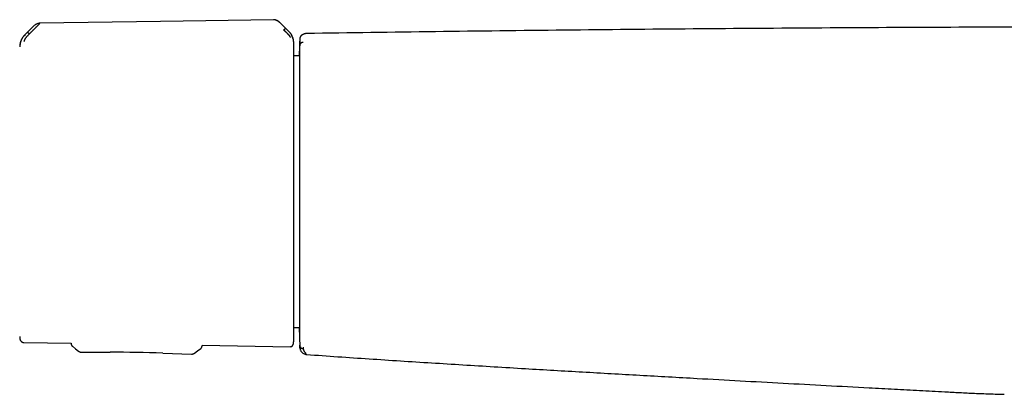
# Model space of a CAD drawing. Header units: millimetres. Extents: x 8 to 740, y 12 to 366.
# Tile 13 of 45: x 171 to 316, y 311 to 366. Entities that reach past the tile are written whole.
import ezdxf

# ---------------------------------------------------------------- set-up
doc = ezdxf.new("R2010")
doc.units = ezdxf.units.MM

msp = doc.modelspace()

# ---------------------------------------------------------------- linework, layer by layer
at = {"color": 7, "linetype": 'Continuous', "lineweight": 30}
for p, q in [((173.26, 365.14), (171.85, 363.74)), ((173.26, 365.14), (173.26, 365.14)), ((173.26, 365.14), (173.26, 365.14)), ((174.1, 365.49), (174.1, 365.49)), ((210.61, 364.28), (209.3, 365.58)), ((209.3, 365.58), (209.3, 365.57)), ((172.55, 363.93), (172.7, 364.09)), ((212.21, 363.13), (212.21, 363.12)), ((212.18, 360.74), (211.34, 360.72)), ((211.34, 320.91), (212.18, 320.9)), ((171.75, 318.68), (178.68, 318.57)), ((178.68, 318.57), (178.68, 318.52)), ((178.68, 318.52), (178.68, 318.51)), ((178.68, 318.52), (178.68, 318.52)), ((197.88, 318.28), (210.85, 318.08)), ((197.88, 318.28), (197.88, 318.19)), ((212.22, 318.3), (212.22, 318.3)), ((179.73, 317.43), (179.73, 317.43)), ((180.17, 317.28), (184.41, 317.27)), ((180.17, 317.28), (180.17, 317.28)), ((192.11, 317.13), (196.34, 316.99)), ((196.34, 317), (196.34, 317)), ((213.23, 316.95), (213.23, 316.95))]:
    msp.add_line(p, q, dxfattribs=at)
at = {"color": 7, "linetype": 'Continuous', "lineweight": 30, "flags": 128}
for points in [[(208.37, 366.01), (191.77, 365.76), (174.1, 365.49)], [(178.86, 318.13), (179.31, 317.77), (179.73, 317.43)], [(212.23, 317.9), (212.23, 317.9), (212.23, 317.91), (212.23, 317.91), (212.23, 317.92), (212.23, 317.92), (212.23, 317.93), (212.23, 317.93), (212.23, 317.93), (212.23, 317.94), (212.23, 317.94), (212.23, 317.95), (212.23, 317.95), (212.23, 317.96), (212.23, 317.96), (212.23, 317.96), (212.23, 317.97), (212.23, 317.97), (212.23, 317.97), (212.23, 317.97), (212.23, 317.98), (212.23, 317.98), (212.23, 317.98), (212.23, 317.98), (212.23, 317.98), (212.23, 317.98), (212.23, 317.98), (212.23, 317.98), (212.23, 317.98), (212.23, 317.98), (212.23, 317.98), (212.23, 317.98), (212.23, 317.98), (212.23, 317.98), (212.23, 317.98), (212.23, 317.98), (212.23, 317.98), (212.23, 317.98), (212.23, 317.98), (212.23, 317.98), (212.23, 317.98), (212.23, 317.98), (212.23, 317.98), (212.23, 317.98), (212.23, 317.98), (212.23, 317.98), (212.23, 317.98), (212.23, 317.99), (212.23, 317.99), (212.23, 318), (212.22, 318.02), (212.22, 318.05), (212.22, 318.09), (212.22, 318.14), (212.22, 318.2), (212.22, 318.25), (212.22, 318.25), (212.22, 318.26), (212.22, 318.27), (212.22, 318.28), (212.22, 318.28), (212.22, 318.29), (212.22, 318.29), (212.22, 318.29), (212.22, 318.29), (212.22, 318.3), (212.22, 318.3), (212.22, 318.3), (212.22, 318.3), (212.22, 318.3), (212.22, 318.3), (212.22, 318.3), (212.22, 318.3), (212.22, 318.3), (212.22, 318.3), (212.22, 318.3), (212.22, 318.3)], [(196.79, 317.13), (197.22, 317.46), (197.68, 317.8)]]:
    msp.add_lwpolyline(points, dxfattribs=at)
at = {"color": 7, "linetype": 'Continuous', "lineweight": 30}
for centre, radius, start, end in [((1211.96, 340.82), 1000, 178.72201, 178.82018), ((173.6, 319.63), 2.48, 181.2169, 190.5381), ((1211.96, 340.82), 1000, 181.17982, 181.2765), ((183.9, 67.27), 250, 88.1172, 89.8829)]:
    msp.add_arc(centre, radius, start, end, dxfattribs=at)
for points, knots in [([(209.25, 365.62), (209.24, 365.63), (209.22, 365.66), (209.18, 365.68), (209.15, 365.71), (209.12, 365.74), (209.09, 365.76), (209.06, 365.78), (209.03, 365.8), (209, 365.82), (208.96, 365.85), (208.91, 365.88), (208.84, 365.91), (208.78, 365.93), (208.7, 365.96), (208.63, 365.98), (208.55, 366), (208.46, 366.01), (208.4, 366.01), (208.37, 366.01)], [0, 0, 0, 0, 0.057622, 0.106392, 0.14756, 0.185705, 0.222242, 0.257241, 0.290792, 0.329373, 0.37851, 0.437932, 0.507344, 0.586473, 0.656646, 0.732893, 0.815313, 0.904177, 1, 1, 1, 1]), ([(209.25, 365.62), (209.23, 365.64), (209.18, 365.69), (209.08, 365.76), (208.97, 365.84), (208.87, 365.89), (208.78, 365.93), (208.7, 365.96), (208.61, 365.98), (208.53, 366), (208.45, 366.01), (208.39, 366.01), (208.37, 366.01)], [0, 0, 0, 0, 0.084247, 0.222861, 0.35812, 0.490238, 0.576784, 0.662294, 0.747014, 0.831261, 0.915431, 1, 1, 1, 1]), ([(209.3, 365.57), (209.3, 365.58), (209.29, 365.58), (209.28, 365.6), (209.26, 365.61), (209.25, 365.63), (209.24, 365.63)], [0, 0, 0, 0, 0.134976, 0.442999, 0.730543, 1, 1, 1, 1]), ([(172.28, 364.15), (172.29, 364.15), (172.29, 364.15), (172.31, 364.14), (172.33, 364.13), (172.35, 364.12), (172.37, 364.1), (172.39, 364.08), (172.42, 364.06), (172.44, 364.03), (172.47, 364.01), (172.5, 363.99), (172.52, 363.96), (172.54, 363.94), (172.55, 363.93)], [0, 0, 0, 0, 0.131728, 0.266702, 0.356792, 0.445784, 0.532791, 0.617099, 0.69826, 0.77622, 0.832902, 0.888546, 0.943904, 1, 1, 1, 1]), ([(174.1, 365.48), (174.1, 365.47), (174.08, 365.46), (174.04, 365.42), (173.99, 365.37), (173.94, 365.32), (173.87, 365.26), (173.81, 365.2), (173.74, 365.12), (173.67, 365.06), (173.63, 365.01), (173.62, 365), (173.6, 364.98), (173.59, 364.97), (173.57, 364.95), (173.54, 364.93), (173.49, 364.88), (173.43, 364.81), (173.36, 364.75), (173.3, 364.69), (173.26, 364.64), (173.23, 364.61), (173.21, 364.6), (173.2, 364.59), (173.19, 364.57), (173.17, 364.56), (173.16, 364.54), (173.12, 364.51), (173.06, 364.45), (172.99, 364.37), (172.92, 364.31), (172.86, 364.25), (172.81, 364.2), (172.77, 364.15), (172.73, 364.12), (172.71, 364.1), (172.7, 364.09), (172.7, 364.09), (172.7, 364.09), (172.7, 364.09), (172.7, 364.09)], [0, 0, 0, 0, 0.051373, 0.105665, 0.163102, 0.223827, 0.27137, 0.320803, 0.372124, 0.442732, 0.452222, 0.461768, 0.471368, 0.481024, 0.490735, 0.500501, 0.537698, 0.579265, 0.625137, 0.657731, 0.692132, 0.7001, 0.708157, 0.716302, 0.724536, 0.732857, 0.741265, 0.74976, 0.79759, 0.84013, 0.877473, 0.909711, 0.93693, 0.964012, 0.983495, 0.995471, 0.998664, 0.999564, 0.99984, 1, 1, 1, 1]), ([(173.36, 365.23), (173.35, 365.22), (173.34, 365.21), (173.32, 365.2), (173.31, 365.18), (173.3, 365.17), (173.29, 365.17), (173.28, 365.16), (173.28, 365.15), (173.27, 365.15)], [0, 0, 0, 0, 0.182566, 0.321893, 0.424196, 0.518076, 0.643937, 0.804254, 1, 1, 1, 1]), ([(174.1, 365.49), (174.07, 365.49), (173.99, 365.49), (173.88, 365.47), (173.77, 365.44), (173.67, 365.41), (173.56, 365.36), (173.46, 365.3), (173.39, 365.25), (173.36, 365.23), (173.36, 365.23)], [0, 0, 0, 0, 0.1360564, 0.2744374, 0.4148801, 0.5572072, 0.7013666, 0.8474687, 0.9958211, 1, 1, 1, 1]), ([(209.87, 364.51), (209.88, 364.52), (209.9, 364.54), (209.93, 364.57), (209.95, 364.59), (209.98, 364.61), (210.01, 364.64), (210.03, 364.66), (210.06, 364.68), (210.08, 364.7), (210.1, 364.71), (210.12, 364.72), (210.13, 364.73), (210.14, 364.73), (210.14, 364.73)], [0, 0, 0, 0, 0.056298, 0.111886, 0.167756, 0.224635, 0.302783, 0.384029, 0.468321, 0.555223, 0.64404, 0.733909, 0.868531, 1, 1, 1, 1]), ([(210.85, 363.42), (210.85, 363.43), (210.85, 363.44), (210.85, 363.46), (210.84, 363.48), (210.82, 363.51), (210.81, 363.54), (210.79, 363.57), (210.77, 363.6), (210.74, 363.63), (210.71, 363.66), (210.68, 363.7), (210.65, 363.74), (210.61, 363.77), (210.58, 363.81), (210.54, 363.85), (210.5, 363.89), (210.45, 363.94), (210.4, 363.99), (210.35, 364.05), (210.29, 364.11), (210.23, 364.16), (210.19, 364.21), (210.14, 364.25), (210.11, 364.28), (210.08, 364.31), (210.07, 364.32), (210.05, 364.34), (210.04, 364.35), (210.02, 364.37), (210, 364.39), (209.98, 364.41), (209.96, 364.43), (209.93, 364.46), (209.9, 364.49), (209.88, 364.5), (209.88, 364.51), (209.87, 364.51), (209.87, 364.51), (209.87, 364.51), (209.87, 364.51), (209.87, 364.51), (209.87, 364.51)], [0, 0, 0, 0, 0.046698, 0.091618, 0.134505, 0.175194, 0.213614, 0.249779, 0.276951, 0.307118, 0.340349, 0.376695, 0.409342, 0.4408, 0.471044, 0.500021, 0.535936, 0.574169, 0.614719, 0.657569, 0.702695, 0.750057, 0.775296, 0.805099, 0.8394, 0.850353, 0.861686, 0.873397, 0.885483, 0.89794, 0.910765, 0.923954, 0.937503, 0.96472, 0.984149, 0.995887, 0.998893, 0.999683, 0.9999, 0.999964, 0.999986, 1, 1, 1, 1]), ([(211.34, 362.59), (211.34, 362.6), (211.34, 362.61), (211.34, 362.63), (211.34, 362.64), (211.34, 362.65), (211.34, 362.67), (211.34, 362.68), (211.34, 362.68), (211.34, 362.69), (211.34, 362.69), (211.34, 362.69), (211.33, 362.7), (211.33, 362.7), (211.33, 362.71), (211.33, 362.73), (211.33, 362.76), (211.33, 362.81), (211.32, 362.85), (211.32, 362.89), (211.31, 362.93), (211.31, 362.97), (211.3, 363.01), (211.29, 363.06), (211.28, 363.12), (211.26, 363.19), (211.24, 363.26), (211.22, 363.34), (211.19, 363.43), (211.15, 363.53), (211.1, 363.63), (211.05, 363.73), (210.99, 363.84), (210.91, 363.95), (210.83, 364.07), (210.73, 364.18), (210.66, 364.26), (210.62, 364.29)], [0, 0, 0, 0, 0.039957, 0.074489, 0.103625, 0.127419, 0.145881, 0.159052, 0.1637, 0.167119, 0.168412, 0.169474, 0.172082, 0.174677, 0.178791, 0.186245, 0.199901, 0.222467, 0.243603, 0.262767, 0.279942, 0.295887, 0.315842, 0.34081, 0.370821, 0.401752, 0.436702, 0.475678, 0.518675, 0.565674, 0.616637, 0.6715, 0.730175, 0.792539, 0.858436, 0.927668, 1, 1, 1, 1]), ([(211.24, 363.14), (211.24, 363.16), (211.24, 363.18), (211.23, 363.23), (211.22, 363.27), (211.21, 363.29), (211.2, 363.32), (211.19, 363.36), (211.17, 363.41), (211.15, 363.47), (211.13, 363.52), (211.11, 363.57), (211.09, 363.62), (211.07, 363.68), (211.03, 363.77), (210.95, 363.91), (210.81, 364.08), (210.68, 364.2), (210.62, 364.27)], [0, 0, 0, 0, 0.125554, 0.251039, 0.290001, 0.310057, 0.344618, 0.393554, 0.456767, 0.493798, 0.534579, 0.576341, 0.60187, 0.627562, 0.693703, 0.759502, 0.875658, 1, 1, 1, 1]), ([(471.11, 363.99), (464.23, 364.09), (450.48, 364.28), (429.85, 364.52), (409.22, 364.71), (388.59, 364.85), (367.95, 364.93), (347.32, 364.97), (327.26, 364.96), (307.78, 364.9), (288.86, 364.8), (269.95, 364.66), (251.04, 364.48), (232.13, 364.26), (219.52, 364.08), (213.22, 363.99)], [0, 0, 0, 0, 0.080001, 0.160002, 0.240002, 0.320002, 0.400002, 0.480002, 0.560002, 0.633335, 0.706668, 0.780001, 0.853334, 0.926667, 1, 1, 1, 1]), ([(171.85, 363.76), (171.81, 363.72), (171.74, 363.65), (171.64, 363.52), (171.55, 363.4), (171.46, 363.26), (171.39, 363.12), (171.32, 362.98), (171.26, 362.83), (171.21, 362.68), (171.17, 362.52), (171.14, 362.37), (171.13, 362.21), (171.12, 362.11), (171.12, 362.05)], [0, 0, 0, 0, 0.081774, 0.164385, 0.24768, 0.331495, 0.415659, 0.5, 0.584341, 0.668505, 0.75232, 0.835615, 0.918226, 1, 1, 1, 1]), ([(171.86, 363.73), (171.86, 363.73), (171.84, 363.71), (171.79, 363.66), (171.72, 363.59), (171.64, 363.5), (171.54, 363.37), (171.45, 363.22), (171.37, 363.07), (171.3, 362.91), (171.24, 362.75), (171.2, 362.6), (171.18, 362.48), (171.17, 362.41), (171.16, 362.35), (171.16, 362.33), (171.16, 362.32)], [0, 0, 0, 0, 0.007539, 0.032602, 0.07418, 0.124929, 0.188679, 0.265565, 0.331914, 0.405634, 0.486045, 0.573984, 0.669568, 0.772326, 0.882537, 1, 1, 1, 1]), ([(172.55, 363.93), (172.52, 363.9), (172.46, 363.85), (172.39, 363.77), (172.34, 363.72), (172.3, 363.68), (172.29, 363.67), (172.27, 363.65), (172.26, 363.64), (172.25, 363.62), (172.24, 363.61), (172.23, 363.6), (172.19, 363.56), (172.13, 363.5), (172.06, 363.41), (171.99, 363.33), (171.93, 363.25), (171.88, 363.17), (171.85, 363.11), (171.83, 363.07), (171.82, 363.05), (171.81, 363.03), (171.8, 363), (171.79, 362.98), (171.78, 362.95), (171.77, 362.91), (171.76, 362.87), (171.75, 362.83), (171.75, 362.82), (171.75, 362.81)], [0, 0, 0, 0, 0.064483, 0.121146, 0.169699, 0.182428, 0.194431, 0.205703, 0.216244, 0.226049, 0.235116, 0.243443, 0.251028, 0.319255, 0.38355, 0.443931, 0.500485, 0.559082, 0.620049, 0.640929, 0.662103, 0.683581, 0.705368, 0.72747, 0.749885, 0.805219, 0.865757, 0.930963, 1, 1, 1, 1]), ([(212.22, 363.22), (212.22, 363.22), (212.22, 363.22), (212.22, 363.22), (212.22, 363.22), (212.22, 363.21), (212.22, 363.21), (212.22, 363.21), (212.22, 363.2), (212.22, 363.2), (212.22, 363.19), (212.22, 363.19), (212.21, 363.18), (212.21, 363.17), (212.21, 363.16), (212.21, 363.15), (212.21, 363.14), (212.21, 363.14), (212.21, 363.13)], [0, 0, 0, 0, 0.077408, 0.152852, 0.226332, 0.297847, 0.367396, 0.433788, 0.498283, 0.560881, 0.621581, 0.681565, 0.739573, 0.795606, 0.849665, 0.90175, 0.951861, 1, 1, 1, 1]), ([(212.21, 363.12), (212.21, 363.12), (212.21, 363.11), (212.21, 363.09), (212.21, 363.07), (212.21, 363.05), (212.21, 363.04), (212.21, 363.02), (212.21, 363), (212.21, 362.97), (212.21, 362.94), (212.21, 362.9), (212.21, 362.86), (212.21, 362.83), (212.21, 362.81), (212.21, 362.79), (212.21, 362.77), (212.21, 362.74), (212.21, 362.72), (212.21, 362.69), (212.21, 362.65), (212.21, 362.6), (212.21, 362.54), (212.21, 362.46), (212.21, 362.38), (212.21, 362.32), (212.21, 362.28), (212.21, 362.25), (212.21, 362.23), (212.21, 362.22), (212.21, 362.21), (212.21, 362.2), (212.21, 362.2), (212.21, 362.2), (212.21, 362.2), (212.21, 362.2), (212.21, 362.2), (212.21, 362.2), (212.21, 362.2), (212.21, 362.2), (212.21, 362.2), (212.21, 362.2)], [0, 0, 0, 0, 0.0550461, 0.1086392, 0.1607828, 0.1908329, 0.2203816, 0.2494297, 0.2814418, 0.3378413, 0.3930594, 0.4471038, 0.4999829, 0.5231115, 0.5460864, 0.5689085, 0.5915785, 0.6140974, 0.6364659, 0.658685, 0.6990348, 0.7388911, 0.779908, 0.8415163, 0.9029021, 0.929969, 0.9571477, 0.9690559, 0.9810533, 0.9915726, 0.9939214, 0.9962122, 0.9982712, 0.9991396, 0.9995349, 0.999907, 0.9999361, 0.9999599, 0.9999801, 0.9999899, 1, 1, 1, 1]), ([(212.87, 363.92), (212.87, 363.92), (212.86, 363.91), (212.85, 363.91), (212.85, 363.91), (212.84, 363.9), (212.83, 363.9), (212.82, 363.9), (212.82, 363.9), (212.81, 363.89), (212.81, 363.89), (212.8, 363.89), (212.8, 363.89), (212.79, 363.89), (212.79, 363.88), (212.79, 363.88), (212.78, 363.88), (212.78, 363.88), (212.78, 363.88), (212.77, 363.88), (212.77, 363.88), (212.76, 363.87), (212.76, 363.87), (212.75, 363.87), (212.74, 363.86), (212.73, 363.86), (212.73, 363.86), (212.72, 363.85), (212.71, 363.85), (212.7, 363.85), (212.7, 363.84), (212.69, 363.84), (212.69, 363.84), (212.68, 363.83), (212.67, 363.83), (212.67, 363.83), (212.66, 363.82), (212.65, 363.82), (212.64, 363.81), (212.63, 363.81), (212.62, 363.8), (212.62, 363.8), (212.61, 363.79), (212.6, 363.79), (212.59, 363.78), (212.58, 363.78), (212.57, 363.77), (212.55, 363.76), (212.54, 363.75), (212.53, 363.75), (212.52, 363.74), (212.5, 363.73), (212.49, 363.72), (212.48, 363.71), (212.48, 363.71), (212.47, 363.7), (212.46, 363.7), (212.46, 363.69), (212.45, 363.69), (212.45, 363.68), (212.44, 363.68), (212.44, 363.67), (212.43, 363.67), (212.43, 363.67), (212.42, 363.66), (212.42, 363.66), (212.42, 363.66), (212.41, 363.65), (212.41, 363.65), (212.41, 363.65), (212.41, 363.65), (212.4, 363.64), (212.4, 363.64), (212.4, 363.64), (212.4, 363.63), (212.39, 363.63), (212.39, 363.63), (212.38, 363.62), (212.38, 363.62), (212.37, 363.61), (212.37, 363.61), (212.36, 363.6), (212.36, 363.59), (212.35, 363.58), (212.35, 363.58), (212.34, 363.57), (212.34, 363.56), (212.33, 363.56), (212.33, 363.55), (212.33, 363.55), (212.33, 363.55), (212.32, 363.54), (212.32, 363.54), (212.32, 363.54), (212.32, 363.53), (212.31, 363.53), (212.31, 363.52), (212.3, 363.51), (212.3, 363.5), (212.29, 363.49), (212.29, 363.48), (212.28, 363.47), (212.27, 363.46), (212.27, 363.44), (212.26, 363.43), (212.26, 363.42), (212.25, 363.4), (212.25, 363.38), (212.24, 363.36), (212.23, 363.34), (212.23, 363.32), (212.22, 363.3), (212.22, 363.27), (212.22, 363.25), (212.22, 363.23), (212.22, 363.22)], [0, 0, 0, 0, 0.0047676, 0.0163937, 0.0275173, 0.0381384, 0.0482569, 0.057873, 0.0669866, 0.0748993, 0.0823898, 0.089458, 0.0961039, 0.1023276, 0.1081291, 0.1135083, 0.1184652, 0.1229999, 0.1272627, 0.1314822, 0.1356607, 0.1453483, 0.1548084, 0.1675661, 0.1798854, 0.1917728, 0.2034298, 0.2149523, 0.2263402, 0.2375936, 0.2463411, 0.2551473, 0.2642667, 0.2737046, 0.2834609, 0.2935356, 0.3039288, 0.316457, 0.3294227, 0.3428265, 0.3566685, 0.3709486, 0.385667, 0.399964, 0.4147033, 0.4298855, 0.4455107, 0.4615789, 0.4794281, 0.4977486, 0.5164919, 0.5356581, 0.5552472, 0.5664263, 0.5777387, 0.5891498, 0.6001789, 0.6106714, 0.6206272, 0.6300465, 0.6389291, 0.6472752, 0.6550846, 0.6623575, 0.6690938, 0.6752934, 0.6809566, 0.6856764, 0.6899453, 0.6937634, 0.6971874, 0.7008573, 0.7049527, 0.7093406, 0.7141303, 0.7193219, 0.7249153, 0.7309104, 0.7371897, 0.7438565, 0.7509108, 0.7583454, 0.7688415, 0.7787929, 0.7881996, 0.7970617, 0.8053792, 0.8089799, 0.8124681, 0.8158437, 0.8191068, 0.8222575, 0.8252956, 0.8283896, 0.8317815, 0.8357476, 0.8402881, 0.845403, 0.8510921, 0.8573556, 0.8631681, 0.8694005, 0.8760529, 0.883125, 0.8906168, 0.8983832, 0.9065543, 0.9151299, 0.9241098, 0.9353274, 0.9471176, 0.9594802, 0.9724151, 0.9859217, 1, 1, 1, 1]), ([(212.22, 363.21), (212.22, 363.21), (212.22, 363.22), (212.22, 363.22), (212.22, 363.22)], [0, 0, 0, 0, 0.690611, 1, 1, 1, 1]), ([(213.22, 363.99), (213.18, 363.98), (213.12, 363.98), (213.02, 363.96), (212.94, 363.94), (212.89, 363.92), (212.87, 363.92)], [0, 0, 0, 0, 0.278987, 0.553994, 0.826106, 1, 1, 1, 1]), ([(211.34, 362.58), (211.34, 362.59), (211.34, 362.6), (211.34, 362.59), (211.34, 362.59)], [0, 0, 0, 0, 0.501965, 1, 1, 1, 1]), ([(211.34, 340.98), (211.34, 341.12), (211.34, 341.38), (211.34, 341.78), (211.34, 342.18), (211.34, 342.58), (211.34, 342.98), (211.34, 343.38), (211.34, 343.77), (211.34, 344.16), (211.34, 344.54), (211.34, 344.93), (211.34, 345.32), (211.34, 345.71), (211.34, 346.1), (211.34, 346.48), (211.34, 346.87), (211.34, 347.23), (211.34, 347.57), (211.34, 347.87), (211.34, 348.18), (211.34, 348.48), (211.34, 348.82), (211.34, 349.19), (211.34, 349.6), (211.34, 350), (211.34, 350.41), (211.34, 350.8), (211.34, 351.19), (211.34, 351.57), (211.34, 351.94), (211.34, 352.3), (211.34, 352.66), (211.34, 353.04), (211.34, 353.42), (211.34, 353.8), (211.34, 354.19), (211.34, 354.56), (211.34, 354.93), (211.34, 355.3), (211.34, 355.65), (211.34, 356), (211.34, 356.33), (211.34, 356.65), (211.34, 356.96), (211.34, 357.26), (211.34, 357.56), (211.34, 357.84), (211.34, 358.11), (211.34, 358.37), (211.34, 358.62), (211.34, 358.87), (211.34, 359.1), (211.34, 359.33), (211.34, 359.55), (211.34, 359.77), (211.34, 359.97), (211.34, 360.16), (211.34, 360.32), (211.34, 360.47), (211.34, 360.61), (211.34, 360.74), (211.34, 360.89), (211.34, 361.04), (211.34, 361.2), (211.34, 361.35), (211.34, 361.49), (211.34, 361.62), (211.34, 361.74), (211.34, 361.86), (211.34, 361.96), (211.34, 362.05), (211.34, 362.13), (211.34, 362.21), (211.34, 362.29), (211.34, 362.36), (211.34, 362.42), (211.34, 362.47), (211.34, 362.51), (211.34, 362.54), (211.34, 362.57), (211.34, 362.58), (211.34, 362.58)], [0, 0, 0, 0, 0.011942, 0.023879, 0.035816, 0.047757, 0.059789, 0.07212, 0.083744, 0.09537, 0.107001, 0.118711, 0.130677, 0.14264, 0.154605, 0.166574, 0.178594, 0.190861, 0.200496, 0.210132, 0.219769, 0.22941, 0.239058, 0.252338, 0.265613, 0.278889, 0.292172, 0.305508, 0.319, 0.331717, 0.344435, 0.357159, 0.369922, 0.382786, 0.397137, 0.41149, 0.425852, 0.440266, 0.454708, 0.469148, 0.483592, 0.498049, 0.511792, 0.525529, 0.539267, 0.553011, 0.566752, 0.580438, 0.593338, 0.60624, 0.619148, 0.632038, 0.644827, 0.657611, 0.670397, 0.683188, 0.695963, 0.708575, 0.718482, 0.728389, 0.738298, 0.748211, 0.75813, 0.771262, 0.784389, 0.797516, 0.81065, 0.823726, 0.836558, 0.848653, 0.86075, 0.872852, 0.884891, 0.896665, 0.909804, 0.922944, 0.936092, 0.949025, 0.961767, 0.974507, 0.98725, 1, 1, 1, 1]), ([(212.16, 360.74), (212.16, 360.77), (212.17, 360.84), (212.17, 360.94), (212.17, 361.03), (212.17, 361.11), (212.17, 361.18), (212.17, 361.25), (212.17, 361.3), (212.18, 361.34), (212.18, 361.37), (212.18, 361.39), (212.18, 361.39), (212.18, 361.4)], [0, 0, 0, 0, 0.090187, 0.189173, 0.288071, 0.386928, 0.485793, 0.584712, 0.684096, 0.777908, 0.87163, 0.965305, 1, 1, 1, 1]), ([(212.18, 361.41), (212.18, 361.41), (212.18, 361.41), (212.18, 361.39), (212.18, 361.37), (212.18, 361.33), (212.18, 361.29), (212.18, 361.23), (212.18, 361.16), (212.18, 361.1), (212.18, 361.07), (212.18, 361.06), (212.18, 361.05), (212.18, 361.04), (212.18, 361.02), (212.18, 360.98), (212.18, 360.91), (212.18, 360.79), (212.18, 360.66), (212.18, 360.51), (212.18, 360.37), (212.18, 360.23), (212.18, 360.1), (212.18, 359.95), (212.18, 359.81), (212.18, 359.71), (212.18, 359.68), (212.18, 359.67), (212.18, 359.65), (212.18, 359.64), (212.18, 359.63), (212.18, 359.56), (212.18, 359.44), (212.18, 359.25), (212.18, 359.05), (212.18, 358.84), (212.18, 358.62), (212.18, 358.38), (212.18, 358.19), (212.18, 358.06), (212.18, 358), (212.18, 357.94), (212.18, 357.88), (212.18, 357.81), (212.18, 357.74), (212.18, 357.59), (212.18, 357.37), (212.18, 357.06), (212.18, 356.74), (212.18, 356.41), (212.18, 356.08), (212.18, 355.73), (212.18, 355.38), (212.18, 355.02), (212.18, 354.65), (212.18, 354.27), (212.18, 353.89), (212.18, 353.49), (212.18, 353.09), (212.18, 352.68), (212.18, 352.27), (212.18, 351.85), (212.18, 351.42), (212.18, 350.98), (212.18, 350.54), (212.18, 350.09), (212.18, 349.63), (212.18, 349.16), (212.18, 348.7), (212.18, 348.22), (212.18, 347.75), (212.18, 347.27), (212.18, 346.78), (212.18, 346.3), (212.18, 345.82), (212.18, 345.34), (212.18, 344.85), (212.18, 344.36), (212.18, 343.86), (212.18, 343.37), (212.18, 342.88), (212.18, 342.4), (212.18, 341.95), (212.18, 341.63), (212.18, 341.42), (212.18, 341.32), (212.18, 341.22), (212.18, 341.12), (212.18, 341.03), (212.18, 340.93), (212.18, 340.71), (212.18, 340.38), (212.18, 339.92), (212.18, 339.47), (212.18, 339.01), (212.18, 338.56), (212.18, 338.13), (212.18, 337.71), (212.18, 337.31), (212.18, 337.01), (212.18, 336.8), (212.18, 336.68), (212.18, 336.57), (212.18, 336.46), (212.18, 336.36), (212.18, 336.26), (212.18, 336.16), (212.18, 335.95), (212.18, 335.62), (212.18, 335.18), (212.18, 334.74), (212.18, 334.32), (212.18, 333.93), (212.18, 333.65), (212.18, 333.47), (212.18, 333.38), (212.18, 333.3), (212.18, 333.22), (212.18, 333.13), (212.18, 333.05), (212.18, 332.84), (212.18, 332.5), (212.18, 332.03), (212.18, 331.58), (212.18, 331.12), (212.18, 330.68), (212.18, 330.25), (212.18, 329.82), (212.18, 329.4), (212.18, 328.99), (212.18, 328.58), (212.18, 328.17), (212.18, 327.77), (212.18, 327.39), (212.18, 327.01), (212.18, 326.63), (212.18, 326.27), (212.18, 325.91), (212.18, 325.57), (212.18, 325.23), (212.18, 324.9), (212.18, 324.59), (212.18, 324.29), (212.18, 323.99), (212.18, 323.71), (212.18, 323.44), (212.18, 323.17), (212.18, 322.92), (212.18, 322.67), (212.18, 322.44), (212.18, 322.22), (212.18, 322.01), (212.18, 321.81), (212.18, 321.62), (212.18, 321.44), (212.18, 321.27), (212.18, 321.12), (212.18, 320.98), (212.18, 320.85), (212.18, 320.74), (212.18, 320.63), (212.18, 320.54), (212.18, 320.46), (212.18, 320.39), (212.18, 320.33), (212.18, 320.28), (212.18, 320.25), (212.18, 320.23), (212.18, 320.23), (212.18, 320.23)], [0, 0, 0, 0, 0.006997, 0.013988, 0.020975, 0.027963, 0.034954, 0.042652, 0.050364, 0.057164, 0.058056, 0.058948, 0.05984, 0.060733, 0.061626, 0.062519, 0.070517, 0.078497, 0.086464, 0.094422, 0.102378, 0.108214, 0.114053, 0.119896, 0.127621, 0.131025, 0.131471, 0.131918, 0.132364, 0.13281, 0.133256, 0.133703, 0.140453, 0.1472, 0.153946, 0.160695, 0.167449, 0.174888, 0.182342, 0.184018, 0.185695, 0.187372, 0.189267, 0.191193, 0.19312, 0.195048, 0.202887, 0.21075, 0.218642, 0.226529, 0.23439, 0.24223, 0.250055, 0.25782, 0.265591, 0.273374, 0.281173, 0.288994, 0.296701, 0.304438, 0.31221, 0.319898, 0.327735, 0.335572, 0.343412, 0.351261, 0.359123, 0.367002, 0.374904, 0.382783, 0.390642, 0.398485, 0.406316, 0.414139, 0.42182, 0.429502, 0.43719, 0.444956, 0.452691, 0.460396, 0.468076, 0.475736, 0.482464, 0.489184, 0.490691, 0.492199, 0.493706, 0.495213, 0.49672, 0.498227, 0.499733, 0.506783, 0.513826, 0.520864, 0.527902, 0.534943, 0.54199, 0.548199, 0.554418, 0.56065, 0.562489, 0.564329, 0.56617, 0.567894, 0.569459, 0.571022, 0.572585, 0.574146, 0.581231, 0.5883, 0.595356, 0.602402, 0.608597, 0.614789, 0.616179, 0.61757, 0.61896, 0.62035, 0.62174, 0.623131, 0.624522, 0.632399, 0.640266, 0.648125, 0.655984, 0.663846, 0.671575, 0.679316, 0.687075, 0.69479, 0.702647, 0.710495, 0.718339, 0.726183, 0.734032, 0.741892, 0.749766, 0.757624, 0.765475, 0.773323, 0.781174, 0.789032, 0.796762, 0.804507, 0.812274, 0.819966, 0.827802, 0.835632, 0.84346, 0.851292, 0.859131, 0.866984, 0.874853, 0.882704, 0.890538, 0.898361, 0.906177, 0.913991, 0.921667, 0.92935, 0.937044, 0.944813, 0.952721, 0.960613, 0.968493, 0.976367, 0.98424, 0.992116, 1, 1, 1, 1]), ([(212.72, 362.68), (212.69, 362.68), (212.63, 362.68), (212.53, 362.65), (212.44, 362.6), (212.36, 362.54), (212.3, 362.47), (212.25, 362.38), (212.22, 362.29), (212.21, 362.23), (212.21, 362.2)], [0, 0, 0, 0, 0.117756, 0.241746, 0.369545, 0.499904, 0.630385, 0.758466, 0.882529, 1, 1, 1, 1]), ([(211.34, 319.04), (211.34, 319.05), (211.34, 319.05), (211.34, 319.07), (211.34, 319.09), (211.34, 319.12), (211.34, 319.16), (211.34, 319.2), (211.34, 319.25), (211.34, 319.31), (211.34, 319.38), (211.34, 319.46), (211.34, 319.54), (211.34, 319.63), (211.34, 319.73), (211.34, 319.83), (211.34, 319.95), (211.34, 320.06), (211.34, 320.17), (211.34, 320.28), (211.34, 320.39), (211.34, 320.51), (211.34, 320.64), (211.34, 320.79), (211.34, 320.95), (211.34, 321.12), (211.34, 321.3), (211.34, 321.49), (211.34, 321.67), (211.34, 321.87), (211.34, 322.06), (211.34, 322.26), (211.34, 322.47), (211.34, 322.7), (211.34, 322.97), (211.34, 323.26), (211.34, 323.56), (211.34, 323.87), (211.34, 324.19), (211.34, 324.52), (211.34, 324.85), (211.34, 325.19), (211.34, 325.54), (211.34, 325.9), (211.34, 326.27), (211.34, 326.65), (211.34, 327.04), (211.34, 327.41), (211.34, 327.75), (211.34, 328.06), (211.34, 328.39), (211.34, 328.71), (211.34, 329.05), (211.34, 329.39), (211.34, 329.75), (211.34, 330.11), (211.34, 330.47), (211.34, 330.83), (211.34, 331.17), (211.34, 331.49), (211.34, 331.78), (211.34, 332.07), (211.34, 332.36), (211.34, 332.66), (211.34, 333), (211.34, 333.38), (211.34, 333.8), (211.34, 334.22), (211.34, 334.65), (211.34, 335.08), (211.34, 335.49), (211.34, 335.9), (211.34, 336.3), (211.34, 336.7), (211.34, 337.1), (211.34, 337.5), (211.34, 337.89), (211.34, 338.29), (211.34, 338.69), (211.34, 339.08), (211.34, 339.51), (211.34, 339.97), (211.34, 340.48), (211.34, 340.82), (211.34, 340.98)], [0, 0, 0, 0, 0.011974, 0.023945, 0.035917, 0.047894, 0.059965, 0.072342, 0.084008, 0.095677, 0.10735, 0.119105, 0.131122, 0.143136, 0.15515, 0.16717, 0.179242, 0.191565, 0.201244, 0.210923, 0.220604, 0.230289, 0.23998, 0.251893, 0.263801, 0.275708, 0.287619, 0.299537, 0.311576, 0.322983, 0.334386, 0.345792, 0.357202, 0.368621, 0.383296, 0.397965, 0.412635, 0.427314, 0.44204, 0.456526, 0.47101, 0.485499, 0.5, 0.514754, 0.529501, 0.54425, 0.559008, 0.573728, 0.585256, 0.596781, 0.608307, 0.619839, 0.63138, 0.643481, 0.655577, 0.667672, 0.679771, 0.691878, 0.703863, 0.713221, 0.722577, 0.731932, 0.74129, 0.750652, 0.760021, 0.773091, 0.786157, 0.799223, 0.812294, 0.825304, 0.838049, 0.850063, 0.862077, 0.874098, 0.886049, 0.897719, 0.909386, 0.921053, 0.932726, 0.944352, 0.955643, 0.970425, 0.985208, 1, 1, 1, 1]), ([(212.18, 320.23), (212.18, 320.23), (212.18, 320.23), (212.18, 320.25), (212.18, 320.27), (212.18, 320.3), (212.17, 320.33), (212.17, 320.36), (212.17, 320.39), (212.17, 320.43), (212.17, 320.49), (212.17, 320.56), (212.17, 320.65), (212.17, 320.75), (212.16, 320.83), (212.16, 320.88), (212.16, 320.9)], [0, 0, 0, 0, 0.005133, 0.09636, 0.187705, 0.279212, 0.336833, 0.394547, 0.452363, 0.511206, 0.573354, 0.67687, 0.780362, 0.883892, 0.952272, 1, 1, 1, 1]), ([(171.16, 319.18), (171.17, 319.16), (171.18, 319.11), (171.2, 319.04), (171.24, 318.97), (171.29, 318.91), (171.34, 318.85), (171.4, 318.79), (171.47, 318.75), (171.54, 318.72), (171.61, 318.7), (171.68, 318.68), (171.73, 318.68), (171.75, 318.68)], [0, 0, 0, 0, 0.080564, 0.172196, 0.266547, 0.362917, 0.460509, 0.558463, 0.650367, 0.741093, 0.829979, 0.916442, 1, 1, 1, 1]), ([(178.68, 318.51), (178.68, 318.49), (178.68, 318.46), (178.69, 318.41), (178.7, 318.36), (178.72, 318.31), (178.74, 318.28), (178.74, 318.27)], [0, 0, 0, 0, 0.152357, 0.376221, 0.603021, 0.83132, 1, 1, 1, 1]), ([(178.74, 318.27), (178.75, 318.26), (178.76, 318.24), (178.79, 318.2), (178.82, 318.16), (178.84, 318.14), (178.85, 318.14)], [0, 0, 0, 0, 0.133246, 0.488489, 0.838755, 1, 1, 1, 1]), ([(197.68, 317.8), (197.69, 317.81), (197.72, 317.83), (197.76, 317.87), (197.8, 317.92), (197.83, 317.97), (197.85, 318.02), (197.87, 318.08), (197.88, 318.13), (197.88, 318.17), (197.88, 318.19)], [0, 0, 0, 0, 0.122194, 0.246762, 0.372964, 0.5, 0.627036, 0.753238, 0.877806, 1, 1, 1, 1]), ([(210.85, 318.08), (210.87, 318.08), (210.91, 318.08), (210.96, 318.09), (211.02, 318.11), (211.07, 318.14), (211.12, 318.18), (211.16, 318.22), (211.2, 318.26), (211.22, 318.31), (211.23, 318.35), (211.24, 318.36)], [0, 0, 0, 0, 0.10759, 0.219215, 0.333883, 0.450415, 0.567509, 0.681769, 0.79406, 0.903286, 1, 1, 1, 1]), ([(211.24, 318.36), (211.25, 318.39), (211.27, 318.46), (211.29, 318.55), (211.3, 318.63), (211.31, 318.7), (211.32, 318.76), (211.33, 318.81), (211.33, 318.84), (211.33, 318.86), (211.33, 318.89), (211.33, 318.91), (211.33, 318.93), (211.33, 318.94), (211.34, 318.94), (211.34, 318.95), (211.34, 318.96), (211.34, 318.98), (211.34, 319), (211.34, 319.02), (211.34, 319.04), (211.34, 319.04)], [0, 0, 0, 0, 0.132255, 0.249906, 0.353002, 0.441636, 0.515919, 0.57597, 0.611736, 0.640738, 0.669001, 0.697403, 0.725941, 0.733097, 0.740352, 0.749269, 0.761322, 0.796629, 0.84797, 0.915728, 1, 1, 1, 1]), ([(212.21, 318.54), (212.21, 318.53), (212.21, 318.51), (212.21, 318.49), (212.21, 318.47), (212.21, 318.45), (212.22, 318.44), (212.22, 318.43), (212.22, 318.42), (212.22, 318.41), (212.22, 318.41), (212.22, 318.4), (212.22, 318.39), (212.22, 318.39), (212.22, 318.38), (212.22, 318.37), (212.22, 318.36), (212.22, 318.35), (212.22, 318.34), (212.22, 318.33), (212.22, 318.32), (212.22, 318.32)], [0, 0, 0, 0, 0.073473, 0.148776, 0.225909, 0.304876, 0.336401, 0.368209, 0.400301, 0.432676, 0.465334, 0.498276, 0.525479, 0.552858, 0.610325, 0.669929, 0.731669, 0.795546, 0.86156, 0.929711, 1, 1, 1, 1]), ([(212.22, 318.32), (212.23, 318.25), (212.25, 318.12), (212.36, 317.94), (212.53, 317.82), (212.66, 317.8), (212.73, 317.79)], [0, 0, 0, 0, 0.241558, 0.498871, 0.757179, 1, 1, 1, 1]), ([(212.23, 317.9), (212.23, 317.89), (212.24, 317.84), (212.26, 317.74), (212.3, 317.61), (212.36, 317.49), (212.44, 317.37), (212.53, 317.27), (212.63, 317.17), (212.75, 317.09), (212.87, 317.03), (212.99, 316.99), (213.11, 316.96), (213.19, 316.95), (213.23, 316.94)], [0, 0, 0, 0, 0.015404, 0.103874, 0.194673, 0.287156, 0.380598, 0.474227, 0.567263, 0.658955, 0.748616, 0.835648, 0.919566, 1, 1, 1, 1]), ([(212.72, 318.03), (212.72, 318.01), (212.72, 317.97), (212.72, 317.93), (212.72, 317.88), (212.73, 317.85), (212.73, 317.82), (212.73, 317.8), (212.73, 317.79)], [0, 0, 0, 0, 0.166995, 0.333905, 0.500699, 0.667342, 0.83379, 1, 1, 1, 1]), ([(179.73, 317.43), (179.75, 317.41), (179.79, 317.38), (179.86, 317.35), (179.94, 317.31), (180.01, 317.29), (180.09, 317.28), (180.14, 317.28), (180.17, 317.28)], [0, 0, 0, 0, 0.160082, 0.323029, 0.489374, 0.658828, 0.829746, 1, 1, 1, 1]), ([(196.34, 316.99), (196.37, 316.99), (196.42, 316.99), (196.5, 317), (196.58, 317.02), (196.65, 317.05), (196.72, 317.09), (196.77, 317.12), (196.79, 317.13)], [0, 0, 0, 0, 0.173383, 0.345584, 0.513739, 0.678402, 0.840482, 1, 1, 1, 1]), ([(197.68, 317.8), (197.69, 317.81), (197.72, 317.83), (197.74, 317.86), (197.75, 317.87)], [0, 0, 0, 0, 0.554107, 1, 1, 1, 1]), ([(212.73, 317.79), (212.74, 317.75), (212.75, 317.68), (212.79, 317.57), (212.83, 317.47), (212.89, 317.36), (212.96, 317.26), (213.04, 317.16), (213.13, 317.05), (213.2, 316.98), (213.23, 316.94)], [0, 0, 0, 0, 0.125042, 0.250064, 0.3750756, 0.5000805, 0.6250784, 0.7500665, 0.8750413, 1, 1, 1, 1]), ([(213.03, 316.98), (213.03, 316.98), (213.07, 316.97), (213.13, 316.95), (213.2, 316.95), (213.23, 316.94)], [0, 0, 0, 0, 0.037495, 0.529356, 1, 1, 1, 1]), ([(213.23, 316.94), (214.76, 316.83), (217.81, 316.61), (222.4, 316.3), (226.98, 316), (231.57, 315.71), (236.15, 315.43), (240.74, 315.14), (246.6, 314.79), (253.73, 314.38), (262.14, 313.9), (271.95, 313.35), (283.16, 312.74), (292.8, 312.22), (299.48, 311.86), (303.18, 311.67), (306.37, 311.49), (309.06, 311.35), (311.24, 311.25), (313.43, 311.16), (314.89, 311.12), (315.62, 311.1)], [0, 0, 0, 0, 0.044809, 0.089612, 0.134411, 0.179207, 0.224003, 0.268798, 0.313593, 0.395717, 0.477839, 0.559959, 0.683134, 0.806308, 0.842439, 0.878569, 0.914709, 0.936016, 0.957331, 0.978658, 1, 1, 1, 1])]:
    msp.add_open_spline(points, degree=3, knots=knots, dxfattribs=at)

doc.saveas('drawing.dxf')
